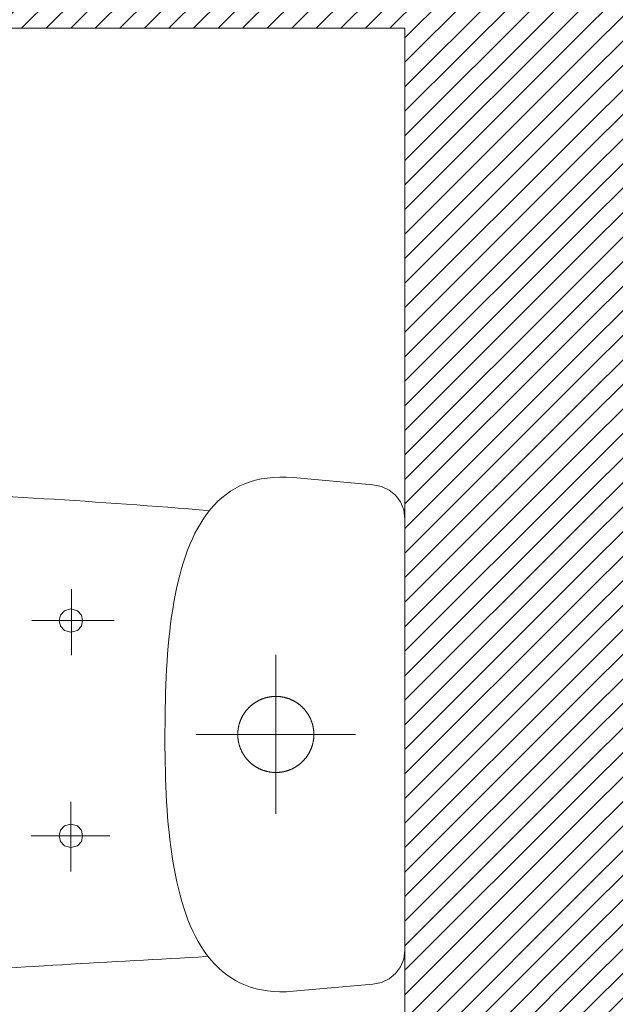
# Model space of a CAD drawing. Header units: inches. Extents: x 27484 to 71626, y -45113 to 39.
# Tile 225 of 256: x 33975 to 34018, y -22849 to -22778. Entities that reach past the tile are written whole.
import ezdxf

# ---------------------------------------------------------------- set-up
doc = ezdxf.new("R2010")
doc.units = ezdxf.units.IN
doc.header["$LTSCALE"] = 50
doc.header["$MEASUREMENT"] = 0
for name, color, linetype, lineweight in [('A-ARMATURA', 45, 'Continuous', 5), ('A-SCIANY', 5, 'Continuous', 18), ('A-ść. istn.', 8, 'Continuous', 0)]:
    doc.layers.add(name, color=color, linetype=linetype, lineweight=lineweight)
pattern_1 = [(45, (31560.1443, -34930.5661), (-0.88388348, 0.88388348), [])]

# ---------------------------------------------------------------- blocks, each defined once
blk = doc.blocks.new('A$C04280096')
at = {"layer": 'A-ARMATURA'}
for p, q in [((-161.82, -0.83), (-155.43, 0)), ((-155.43, 0), (155.43, 0)), ((155.43, 0), (161.82, -0.83)), ((-176, -11.46), (-172.25, -6.79)), ((-172.25, -6.79), (-167.48, -3.17)), ((-167.48, -3.17), (-161.82, -0.83)), ((161.82, -0.83), (167.48, -3.17)), ((167.48, -3.17), (172.25, -6.79)), ((172.25, -6.79), (176, -11.47)), ((-178.58, -16.96), (-176, -11.46)), ((176, -11.47), (178.58, -16.97)), ((-179.85, -23.06), (-178.58, -16.96)), ((178.58, -16.97), (179.85, -23.06)), ((-184.97, -80.5), (-179.85, -23.06)), ((179.85, -23.06), (184.97, -80.5)), ((0, -150.3), (0, -35.69)), ((-16.08, -70.81), (-16.31, -70.98)), ((-15.84, -70.64), (-16.08, -70.81)), ((-15.61, -70.48), (-15.84, -70.64)), ((-15.37, -70.32), (-15.61, -70.48)), ((-15.13, -70.16), (-15.37, -70.32)), ((-14.89, -70), (-15.13, -70.16)), ((-14.65, -69.84), (-14.89, -70)), ((-14.41, -69.69), (-14.65, -69.84)), ((-14.16, -69.54), (-14.41, -69.69)), ((-13.92, -69.39), (-14.16, -69.54)), ((-13.67, -69.25), (-13.92, -69.39)), ((-13.42, -69.11), (-13.67, -69.25)), ((-13.17, -68.97), (-13.42, -69.11)), ((-12.92, -68.83), (-13.17, -68.97)), ((-12.66, -68.7), (-12.92, -68.83)), ((-12.41, -68.57), (-12.66, -68.7)), ((-12.15, -68.44), (-12.41, -68.57)), ((-11.89, -68.31), (-12.15, -68.44)), ((-11.63, -68.19), (-11.89, -68.31)), ((-11.37, -68.07), (-11.63, -68.19)), ((-11.11, -67.95), (-11.37, -68.07)), ((-10.85, -67.84), (-11.11, -67.95)), ((-10.58, -67.72), (-10.85, -67.84)), ((-10.32, -67.62), (-10.58, -67.72)), ((-10.05, -67.51), (-10.32, -67.62)), ((-9.79, -67.4), (-10.05, -67.51)), ((-9.52, -67.3), (-9.79, -67.4)), ((-9.25, -67.21), (-9.52, -67.3)), ((-8.98, -67.11), (-9.25, -67.21)), ((-8.71, -67.02), (-8.98, -67.11)), ((-8.43, -66.93), (-8.71, -67.02)), ((-8.16, -66.84), (-8.43, -66.93)), ((-7.89, -66.76), (-8.16, -66.84)), ((-7.61, -66.68), (-7.89, -66.76)), ((-7.33, -66.6), (-7.61, -66.68)), ((-7.06, -66.52), (-7.33, -66.6)), ((-6.78, -66.45), (-7.06, -66.52)), ((-6.5, -66.38), (-6.78, -66.45)), ((-6.22, -66.31), (-6.5, -66.38)), ((-5.94, -66.25), (-6.22, -66.31)), ((-5.66, -66.19), (-5.94, -66.25)), ((-5.38, -66.13), (-5.66, -66.19)), ((-5.1, -66.08), (-5.38, -66.13)), ((-4.82, -66.02), (-5.1, -66.08)), ((-4.54, -65.97), (-4.82, -66.02)), ((-4.25, -65.93), (-4.54, -65.97)), ((-3.97, -65.89), (-4.25, -65.93)), ((-3.68, -65.85), (-3.97, -65.89)), ((-3.4, -65.81), (-3.68, -65.85)), ((-3.12, -65.77), (-3.4, -65.81)), ((-2.83, -65.74), (-3.12, -65.77)), ((-2.54, -65.72), (-2.83, -65.74)), ((-2.26, -65.69), (-2.54, -65.72)), ((-1.97, -65.67), (-2.26, -65.69)), ((-1.69, -65.65), (-1.97, -65.67)), ((-1.4, -65.63), (-1.69, -65.65)), ((-1.11, -65.62), (-1.4, -65.63)), ((-0.83, -65.61), (-1.11, -65.62)), ((-0.54, -65.6), (-0.83, -65.61)), ((-0.25, -65.6), (-0.54, -65.6)), ((0.03, -65.6), (-0.25, -65.6)), ((0.32, -65.6), (0.03, -65.6)), ((0.61, -65.6), (0.32, -65.6)), ((0.89, -65.61), (0.61, -65.6)), ((1.18, -65.62), (0.89, -65.61)), ((1.47, -65.64), (1.18, -65.62)), ((1.75, -65.65), (1.47, -65.64)), ((2.04, -65.67), (1.75, -65.65)), ((2.33, -65.7), (2.04, -65.67)), ((2.61, -65.72), (2.33, -65.7)), ((2.9, -65.75), (2.61, -65.72)), ((3.18, -65.78), (2.9, -65.75)), ((3.47, -65.82), (3.18, -65.78)), ((3.75, -65.86), (3.47, -65.82)), ((4.04, -65.9), (3.75, -65.86)), ((4.32, -65.94), (4.04, -65.9)), ((4.6, -65.99), (4.32, -65.94)), ((4.88, -66.04), (4.6, -65.99)), ((5.17, -66.09), (4.88, -66.04)), ((5.45, -66.14), (5.17, -66.09)), ((5.73, -66.2), (5.45, -66.14)), ((6.01, -66.26), (5.73, -66.2)), ((6.29, -66.33), (6.01, -66.26)), ((6.57, -66.4), (6.29, -66.33)), ((6.85, -66.47), (6.57, -66.4)), ((7.12, -66.54), (6.85, -66.47)), ((7.4, -66.62), (7.12, -66.54)), ((7.68, -66.69), (7.4, -66.62)), ((7.95, -66.78), (7.68, -66.69)), ((8.22, -66.86), (7.95, -66.78)), ((8.5, -66.95), (8.22, -66.86)), ((8.77, -67.04), (8.5, -66.95)), ((9.04, -67.13), (8.77, -67.04)), ((9.31, -67.23), (9.04, -67.13)), ((9.58, -67.33), (9.31, -67.23)), ((9.85, -67.43), (9.58, -67.33)), ((10.12, -67.53), (9.85, -67.43)), ((10.38, -67.64), (10.12, -67.53)), ((10.65, -67.75), (10.38, -67.64)), ((10.91, -67.86), (10.65, -67.75)), ((11.17, -67.98), (10.91, -67.86)), ((11.43, -68.1), (11.17, -67.98)), ((11.69, -68.22), (11.43, -68.1)), ((11.95, -68.34), (11.69, -68.22)), ((12.21, -68.47), (11.95, -68.34)), ((12.47, -68.6), (12.21, -68.47)), ((12.72, -68.73), (12.47, -68.6)), ((12.98, -68.86), (12.72, -68.73)), ((13.23, -69), (12.98, -68.86)), ((13.48, -69.14), (13.23, -69)), ((13.73, -69.28), (13.48, -69.14)), ((13.97, -69.43), (13.73, -69.28)), ((14.22, -69.58), (13.97, -69.43)), ((14.46, -69.73), (14.22, -69.58)), ((14.71, -69.88), (14.46, -69.73)), ((14.95, -70.03), (14.71, -69.88)), ((15.19, -70.19), (14.95, -70.03)), ((15.43, -70.35), (15.19, -70.19)), ((15.66, -70.52), (15.43, -70.35)), ((15.9, -70.68), (15.66, -70.52)), ((16.13, -70.85), (15.9, -70.68)), ((16.36, -71.02), (16.13, -70.85)), ((-22.8, -77.8), (-22.96, -78.04)), ((-22.64, -77.57), (-22.8, -77.8)), ((-22.48, -77.33), (-22.64, -77.57)), ((-22.31, -77.09), (-22.48, -77.33)), ((-22.14, -76.86), (-22.31, -77.09)), ((-21.97, -76.63), (-22.14, -76.86)), ((-21.8, -76.4), (-21.97, -76.63)), ((-21.63, -76.17), (-21.8, -76.4)), ((-21.45, -75.95), (-21.63, -76.17)), ((-21.27, -75.73), (-21.45, -75.95)), ((-21.09, -75.5), (-21.27, -75.73)), ((-20.9, -75.28), (-21.09, -75.5)), ((-20.72, -75.07), (-20.9, -75.28)), ((-20.53, -74.85), (-20.72, -75.07)), ((-20.34, -74.64), (-20.53, -74.85)), ((-20.14, -74.42), (-20.34, -74.64)), ((-19.95, -74.21), (-20.14, -74.42)), ((-19.75, -74.01), (-19.95, -74.21)), ((-19.55, -73.8), (-19.75, -74.01)), ((-19.35, -73.6), (-19.55, -73.8)), ((-19.14, -73.39), (-19.35, -73.6)), ((-18.94, -73.2), (-19.14, -73.39)), ((-18.73, -73), (-18.94, -73.2)), ((-18.52, -72.8), (-18.73, -73)), ((-18.31, -72.61), (-18.52, -72.8)), ((-18.09, -72.42), (-18.31, -72.61)), ((-17.87, -72.23), (-18.09, -72.42)), ((-17.66, -72.05), (-17.87, -72.23)), ((-17.44, -71.86), (-17.66, -72.05)), ((-17.21, -71.68), (-17.44, -71.86)), ((-16.99, -71.5), (-17.21, -71.68)), ((-16.76, -71.32), (-16.99, -71.5)), ((-16.54, -71.15), (-16.76, -71.32)), ((-16.31, -70.98), (-16.54, -71.15)), ((16.59, -71.19), (16.36, -71.02)), ((16.82, -71.37), (16.59, -71.19)), ((17.04, -71.54), (16.82, -71.37)), ((17.27, -71.72), (17.04, -71.54)), ((17.49, -71.91), (17.27, -71.72)), ((17.71, -72.09), (17.49, -71.91)), ((17.93, -72.28), (17.71, -72.09)), ((18.14, -72.46), (17.93, -72.28)), ((18.36, -72.66), (18.14, -72.46)), ((18.57, -72.85), (18.36, -72.66)), ((18.78, -73.04), (18.57, -72.85)), ((18.99, -73.24), (18.78, -73.04)), ((19.19, -73.44), (18.99, -73.24)), ((19.39, -73.64), (19.19, -73.44)), ((19.6, -73.85), (19.39, -73.64)), ((19.8, -74.05), (19.6, -73.85)), ((19.99, -74.26), (19.8, -74.05)), ((20.19, -74.47), (19.99, -74.26)), ((20.38, -74.69), (20.19, -74.47)), ((20.57, -74.9), (20.38, -74.69)), ((20.76, -75.12), (20.57, -74.9)), ((20.95, -75.33), (20.76, -75.12)), ((21.13, -75.56), (20.95, -75.33)), ((21.31, -75.78), (21.13, -75.56)), ((21.49, -76), (21.31, -75.78)), ((21.67, -76.23), (21.49, -76)), ((21.84, -76.46), (21.67, -76.23)), ((22.01, -76.69), (21.84, -76.46)), ((22.18, -76.92), (22.01, -76.69)), ((22.35, -77.15), (22.18, -76.92)), ((22.51, -77.38), (22.35, -77.15)), ((22.68, -77.62), (22.51, -77.38)), ((22.84, -77.86), (22.68, -77.62)), ((22.99, -78.1), (22.84, -77.86)), ((-185.28, -85.38), (-184.97, -80.5)), ((-26.22, -85.04), (-26.3, -85.32)), ((-26.13, -84.77), (-26.22, -85.04)), ((-26.04, -84.49), (-26.13, -84.77)), ((-25.95, -84.22), (-26.04, -84.49)), ((-25.86, -83.95), (-25.95, -84.22)), ((-25.76, -83.68), (-25.86, -83.95)), ((-25.67, -83.41), (-25.76, -83.68)), ((-25.56, -83.14), (-25.67, -83.41)), ((-25.46, -82.88), (-25.56, -83.14)), ((-25.35, -82.61), (-25.46, -82.88)), ((-25.24, -82.34), (-25.35, -82.61)), ((-25.13, -82.08), (-25.24, -82.34)), ((-25.01, -81.82), (-25.13, -82.08)), ((-24.89, -81.56), (-25.01, -81.82)), ((-24.77, -81.3), (-24.89, -81.56)), ((-24.65, -81.04), (-24.77, -81.3)), ((-24.52, -80.78), (-24.65, -81.04)), ((-24.39, -80.52), (-24.52, -80.78)), ((-24.26, -80.27), (-24.39, -80.52)), ((-24.13, -80.02), (-24.26, -80.27)), ((-23.99, -79.76), (-24.13, -80.02)), ((-23.85, -79.51), (-23.99, -79.76)), ((-23.71, -79.26), (-23.85, -79.51)), ((-23.56, -79.02), (-23.71, -79.26)), ((-23.42, -78.77), (-23.56, -79.02)), ((-23.27, -78.53), (-23.42, -78.77)), ((-23.11, -78.28), (-23.27, -78.53)), ((-22.96, -78.04), (-23.11, -78.28)), ((23.15, -78.34), (22.99, -78.1)), ((23.3, -78.58), (23.15, -78.34)), ((23.45, -78.83), (23.3, -78.58)), ((23.6, -79.08), (23.45, -78.83)), ((23.74, -79.32), (23.6, -79.08)), ((23.88, -79.57), (23.74, -79.32)), ((24.02, -79.82), (23.88, -79.57)), ((24.16, -80.08), (24.02, -79.82)), ((24.29, -80.33), (24.16, -80.08)), ((24.42, -80.58), (24.29, -80.33)), ((24.55, -80.84), (24.42, -80.58)), ((24.68, -81.1), (24.55, -80.84)), ((24.8, -81.36), (24.68, -81.1)), ((24.92, -81.62), (24.8, -81.36)), ((25.04, -81.88), (24.92, -81.62)), ((25.16, -82.14), (25.04, -81.88)), ((25.27, -82.41), (25.16, -82.14)), ((25.38, -82.67), (25.27, -82.41)), ((25.48, -82.94), (25.38, -82.67)), ((25.59, -83.21), (25.48, -82.94)), ((25.69, -83.47), (25.59, -83.21)), ((25.79, -83.74), (25.69, -83.47)), ((25.88, -84.01), (25.79, -83.74)), ((25.98, -84.29), (25.88, -84.01)), ((26.07, -84.56), (25.98, -84.29)), ((26.15, -84.83), (26.07, -84.56)), ((26.24, -85.11), (26.15, -84.83)), ((26.32, -85.38), (26.24, -85.11)), ((184.97, -80.5), (185.28, -85.44)), ((-185.34, -90.09), (-185.28, -85.38)), ((-185.15, -94.62), (-185.34, -90.09)), ((-27.38, -92.1), (-27.39, -92.38)), ((-27.37, -91.81), (-27.38, -92.1)), ((-27.36, -91.52), (-27.37, -91.81)), ((-27.34, -91.24), (-27.36, -91.52)), ((-27.32, -90.95), (-27.34, -91.24)), ((-27.3, -90.67), (-27.32, -90.95)), ((-27.27, -90.38), (-27.3, -90.67)), ((-27.24, -90.09), (-27.27, -90.38)), ((-27.21, -89.81), (-27.24, -90.09)), ((-27.18, -89.52), (-27.21, -89.81)), ((-27.14, -89.24), (-27.18, -89.52)), ((-27.1, -88.96), (-27.14, -89.24)), ((-27.05, -88.67), (-27.1, -88.96)), ((-27.01, -88.39), (-27.05, -88.67)), ((-26.96, -88.11), (-27.01, -88.39)), ((-26.9, -87.82), (-26.96, -88.11)), ((-26.85, -87.54), (-26.9, -87.82)), ((-26.79, -87.26), (-26.85, -87.54)), ((-26.73, -86.98), (-26.79, -87.26)), ((-26.66, -86.7), (-26.73, -86.98)), ((-26.6, -86.42), (-26.66, -86.7)), ((-26.53, -86.15), (-26.6, -86.42)), ((-26.45, -85.87), (-26.53, -86.15)), ((-26.38, -85.59), (-26.45, -85.87)), ((-26.3, -85.32), (-26.38, -85.59)), ((26.4, -85.66), (26.32, -85.38)), ((26.47, -85.93), (26.4, -85.66)), ((26.54, -86.21), (26.47, -85.93)), ((26.61, -86.49), (26.54, -86.21)), ((26.68, -86.77), (26.61, -86.49)), ((26.74, -87.05), (26.68, -86.77)), ((26.8, -87.33), (26.74, -87.05)), ((26.86, -87.61), (26.8, -87.33)), ((26.92, -87.89), (26.86, -87.61)), ((26.97, -88.17), (26.92, -87.89)), ((27.02, -88.46), (26.97, -88.17)), ((27.06, -88.74), (27.02, -88.46)), ((27.11, -89.02), (27.06, -88.74)), ((27.15, -89.31), (27.11, -89.02)), ((27.18, -89.59), (27.15, -89.31)), ((27.22, -89.88), (27.18, -89.59)), ((27.25, -90.16), (27.22, -89.88)), ((27.28, -90.45), (27.25, -90.16)), ((27.3, -90.73), (27.28, -90.45)), ((27.32, -91.02), (27.3, -90.73)), ((27.34, -91.3), (27.32, -91.02)), ((27.36, -91.59), (27.34, -91.3)), ((27.37, -91.88), (27.36, -91.59)), ((27.38, -92.16), (27.37, -91.88)), ((27.39, -92.45), (27.38, -92.16)), ((185.34, -90.2), (185.15, -94.79)), ((185.28, -85.44), (185.34, -90.2)), ((-184.71, -99), (-185.15, -94.62)), ((-184.04, -103.2), (-184.71, -99)), ((-57.3, -92.99), (57.3, -92.99)), ((-27.39, -92.67), (-27.4, -92.96)), ((-27.4, -92.96), (-27.39, -93.24)), ((-27.39, -92.38), (-27.39, -92.67)), ((-27.39, -93.24), (-27.39, -93.53)), ((-27.39, -93.53), (-27.38, -93.82)), ((-27.38, -93.82), (-27.37, -94.1)), ((-27.37, -94.1), (-27.36, -94.39)), ((-27.36, -94.39), (-27.34, -94.68)), ((-27.34, -94.68), (-27.32, -94.96)), ((-27.32, -94.96), (-27.3, -95.25)), ((-27.3, -95.25), (-27.28, -95.54)), ((-27.28, -95.54), (-27.25, -95.82)), ((-27.25, -95.82), (-27.22, -96.11)), ((-27.22, -96.11), (-27.18, -96.39)), ((-27.18, -96.39), (-27.15, -96.68)), ((-27.15, -96.68), (-27.11, -96.96)), ((-27.11, -96.96), (-27.06, -97.24)), ((-27.06, -97.24), (-27.02, -97.53)), ((-27.02, -97.53), (-26.97, -97.81)), ((-26.97, -97.81), (-26.92, -98.09)), ((-26.92, -98.09), (-26.86, -98.37)), ((-26.86, -98.37), (-26.8, -98.65)), ((-26.8, -98.65), (-26.74, -98.93)), ((-26.74, -98.93), (-26.68, -99.21)), ((-26.68, -99.21), (-26.61, -99.49)), ((26.6, -99.56), (26.66, -99.28)), ((26.66, -99.28), (26.73, -99)), ((26.73, -99), (26.79, -98.72)), ((26.79, -98.72), (26.85, -98.44)), ((26.85, -98.44), (26.9, -98.16)), ((26.9, -98.16), (26.96, -97.88)), ((26.96, -97.88), (27.01, -97.6)), ((27.01, -97.6), (27.05, -97.32)), ((27.05, -97.32), (27.1, -97.03)), ((27.1, -97.03), (27.14, -96.75)), ((27.14, -96.75), (27.17, -96.46)), ((27.17, -96.46), (27.21, -96.18)), ((27.21, -96.18), (27.24, -95.89)), ((27.24, -95.89), (27.27, -95.61)), ((27.27, -95.61), (27.3, -95.32)), ((27.3, -95.32), (27.32, -95.04)), ((27.32, -95.04), (27.34, -94.75)), ((27.34, -94.75), (27.36, -94.46)), ((27.36, -94.46), (27.37, -94.18)), ((27.37, -94.18), (27.38, -93.89)), ((27.38, -93.89), (27.39, -93.6)), ((27.39, -92.74), (27.39, -92.45)), ((27.4, -93.03), (27.39, -92.74)), ((27.39, -93.32), (27.4, -93.03)), ((27.39, -93.6), (27.39, -93.32)), ((27.4, -92.99), (27.4, -92.99)), ((27.4, -93.03), (27.4, -93.03)), ((184.7, -99.21), (184.02, -103.46)), ((185.15, -94.79), (184.7, -99.21)), ((-183.13, -107.25), (-184.04, -103.2)), ((-26.61, -99.49), (-26.54, -99.77)), ((-26.54, -99.77), (-26.47, -100.05)), ((-26.47, -100.05), (-26.4, -100.33)), ((-26.4, -100.33), (-26.32, -100.6)), ((-26.32, -100.6), (-26.24, -100.88)), ((-26.24, -100.88), (-26.15, -101.15)), ((-26.15, -101.15), (-26.07, -101.42)), ((-26.07, -101.42), (-25.98, -101.7)), ((-25.98, -101.7), (-25.88, -101.97)), ((-25.88, -101.97), (-25.79, -102.24)), ((-25.79, -102.24), (-25.69, -102.51)), ((-25.69, -102.51), (-25.59, -102.78)), ((-25.59, -102.78), (-25.48, -103.04)), ((-25.48, -103.04), (-25.38, -103.31)), ((-25.38, -103.31), (-25.27, -103.58)), ((-25.27, -103.58), (-25.16, -103.84)), ((-25.16, -103.84), (-25.04, -104.1)), ((-25.04, -104.1), (-24.92, -104.36)), ((-24.92, -104.36), (-24.8, -104.62)), ((-24.8, -104.62), (-24.68, -104.88)), ((-24.68, -104.88), (-24.55, -105.14)), ((-24.55, -105.14), (-24.43, -105.4)), ((-24.43, -105.4), (-24.29, -105.65)), ((-24.29, -105.65), (-24.16, -105.91)), ((-24.16, -105.91), (-24.02, -106.16)), ((-24.02, -106.16), (-23.88, -106.41)), ((23.85, -106.47), (23.99, -106.22)), ((23.99, -106.22), (24.13, -105.97)), ((24.13, -105.97), (24.26, -105.72)), ((24.26, -105.72), (24.39, -105.46)), ((24.39, -105.46), (24.52, -105.21)), ((24.52, -105.21), (24.65, -104.95)), ((24.65, -104.95), (24.77, -104.69)), ((24.77, -104.69), (24.89, -104.43)), ((24.89, -104.43), (25.01, -104.17)), ((25.01, -104.17), (25.13, -103.91)), ((25.13, -103.91), (25.24, -103.64)), ((25.24, -103.64), (25.35, -103.38)), ((25.35, -103.38), (25.46, -103.11)), ((25.46, -103.11), (25.56, -102.85)), ((25.56, -102.85), (25.66, -102.58)), ((25.66, -102.58), (25.76, -102.31)), ((25.76, -102.31), (25.86, -102.04)), ((25.86, -102.04), (25.95, -101.77)), ((25.95, -101.77), (26.04, -101.49)), ((26.04, -101.49), (26.13, -101.22)), ((26.13, -101.22), (26.22, -100.95)), ((26.22, -100.95), (26.3, -100.67)), ((26.3, -100.67), (26.38, -100.4)), ((26.38, -100.4), (26.45, -100.12)), ((26.45, -100.12), (26.53, -99.84)), ((26.53, -99.84), (26.6, -99.56)), ((184.02, -103.46), (183.1, -107.54)), ((-182, -111.14), (-183.13, -107.25)), ((-180.65, -114.88), (-182, -111.14)), ((-23.88, -106.41), (-23.74, -106.66)), ((-23.74, -106.66), (-23.6, -106.91)), ((-23.6, -106.91), (-23.45, -107.15)), ((-23.45, -107.15), (-23.3, -107.4)), ((-23.3, -107.4), (-23.15, -107.64)), ((-23.15, -107.64), (-23, -107.88)), ((-23, -107.88), (-22.84, -108.12)), ((-22.84, -108.12), (-22.68, -108.36)), ((-22.68, -108.36), (-22.52, -108.6)), ((-22.52, -108.6), (-22.35, -108.83)), ((-22.35, -108.83), (-22.18, -109.07)), ((-22.18, -109.07), (-22.01, -109.3)), ((-22.01, -109.3), (-21.84, -109.53)), ((-21.84, -109.53), (-21.67, -109.76)), ((-21.67, -109.76), (-21.49, -109.98)), ((-21.49, -109.98), (-21.31, -110.21)), ((-21.31, -110.21), (-21.13, -110.43)), ((-21.13, -110.43), (-20.95, -110.65)), ((-20.95, -110.65), (-20.76, -110.87)), ((-20.76, -110.87), (-20.57, -111.08)), ((-20.57, -111.08), (-20.38, -111.3)), ((-20.38, -111.3), (-20.19, -111.51)), ((-20.19, -111.51), (-19.99, -111.72)), ((-19.99, -111.72), (-19.8, -111.93)), ((-19.8, -111.93), (-19.6, -112.13)), ((-19.6, -112.13), (-19.4, -112.34)), ((-19.4, -112.34), (-19.19, -112.54)), ((-19.19, -112.54), (-18.99, -112.74)), ((-18.99, -112.74), (-18.78, -112.94)), ((-18.78, -112.94), (-18.57, -113.13)), ((-18.57, -113.13), (-18.36, -113.33)), ((-18.36, -113.33), (-18.14, -113.52)), ((18.09, -113.57), (18.3, -113.38)), ((18.3, -113.38), (18.52, -113.18)), ((18.52, -113.18), (18.73, -112.99)), ((18.73, -112.99), (18.94, -112.79)), ((18.94, -112.79), (19.14, -112.59)), ((19.14, -112.59), (19.35, -112.39)), ((19.35, -112.39), (19.55, -112.19)), ((19.55, -112.19), (19.75, -111.98)), ((19.75, -111.98), (19.95, -111.77)), ((19.95, -111.77), (20.14, -111.56)), ((20.14, -111.56), (20.33, -111.35)), ((20.33, -111.35), (20.53, -111.14)), ((20.53, -111.14), (20.71, -110.92)), ((20.71, -110.92), (20.9, -110.7)), ((20.9, -110.7), (21.09, -110.48)), ((21.09, -110.48), (21.27, -110.26)), ((21.27, -110.26), (21.45, -110.04)), ((21.45, -110.04), (21.62, -109.81)), ((21.62, -109.81), (21.8, -109.59)), ((21.8, -109.59), (21.97, -109.36)), ((21.97, -109.36), (22.14, -109.13)), ((22.14, -109.13), (22.31, -108.89)), ((22.31, -108.89), (22.47, -108.66)), ((22.47, -108.66), (22.64, -108.42)), ((22.64, -108.42), (22.8, -108.18)), ((22.8, -108.18), (22.96, -107.94)), ((22.96, -107.94), (23.11, -107.7)), ((23.11, -107.7), (23.26, -107.46)), ((23.26, -107.46), (23.41, -107.22)), ((23.41, -107.22), (23.56, -106.97)), ((23.56, -106.97), (23.71, -106.72)), ((23.71, -106.72), (23.85, -106.47)), ((181.95, -111.46), (180.58, -115.23)), ((183.1, -107.54), (181.95, -111.46)), ((-179.08, -118.47), (-180.65, -114.88)), ((-177.3, -121.91), (-179.08, -118.47)), ((-18.14, -113.52), (-17.93, -113.71)), ((-17.93, -113.71), (-17.71, -113.89)), ((-17.71, -113.89), (-17.49, -114.08)), ((-17.49, -114.08), (-17.27, -114.26)), ((-17.27, -114.26), (-17.04, -114.44)), ((-17.04, -114.44), (-16.82, -114.62)), ((-16.82, -114.62), (-16.59, -114.79)), ((-16.59, -114.79), (-16.36, -114.96)), ((-16.36, -114.96), (-16.13, -115.14)), ((-16.13, -115.14), (-15.9, -115.3)), ((-15.9, -115.3), (-15.66, -115.47)), ((-15.66, -115.47), (-15.43, -115.63)), ((-15.43, -115.63), (-15.19, -115.79)), ((-15.19, -115.79), (-14.95, -115.95)), ((-14.95, -115.95), (-14.71, -116.1)), ((-14.71, -116.1), (-14.47, -116.26)), ((-14.47, -116.26), (-14.22, -116.41)), ((-14.22, -116.41), (-13.98, -116.55)), ((-13.98, -116.55), (-13.73, -116.7)), ((-13.73, -116.7), (-13.48, -116.84)), ((-13.48, -116.84), (-13.23, -116.98)), ((-13.23, -116.98), (-12.98, -117.12)), ((-12.98, -117.12), (-12.72, -117.25)), ((-12.72, -117.25), (-12.47, -117.39)), ((-12.47, -117.39), (-12.21, -117.52)), ((-12.21, -117.52), (-11.96, -117.64)), ((-11.96, -117.64), (-11.7, -117.77)), ((-11.7, -117.77), (-11.44, -117.89)), ((-11.44, -117.89), (-11.18, -118.01)), ((-11.18, -118.01), (-10.91, -118.12)), ((-10.91, -118.12), (-10.65, -118.23)), ((-10.65, -118.23), (-10.38, -118.34)), ((-10.38, -118.34), (-10.12, -118.45)), ((-10.12, -118.45), (-9.85, -118.56)), ((-9.85, -118.56), (-9.58, -118.66)), ((-9.58, -118.66), (-9.31, -118.76)), ((-9.31, -118.76), (-9.04, -118.85)), ((-9.04, -118.85), (-8.77, -118.95)), ((-8.77, -118.95), (-8.5, -119.04)), ((-8.5, -119.04), (-8.23, -119.12)), ((-8.23, -119.12), (-7.95, -119.21)), ((-7.95, -119.21), (-7.68, -119.29)), ((-7.68, -119.29), (-7.4, -119.37)), ((-7.4, -119.37), (-7.13, -119.45)), ((-7.13, -119.45), (-6.85, -119.52)), ((-6.85, -119.52), (-6.57, -119.59)), ((-6.57, -119.59), (-6.29, -119.66)), ((-6.29, -119.66), (-6.01, -119.72)), ((-6.01, -119.72), (-5.73, -119.78)), ((-5.73, -119.78), (-5.45, -119.84)), ((-5.45, -119.84), (-5.17, -119.9)), ((-5.17, -119.9), (-4.89, -119.95)), ((-4.89, -119.95), (-4.6, -120)), ((-4.6, -120), (-4.32, -120.04)), ((-4.32, -120.04), (-4.04, -120.09)), ((-4.04, -120.09), (-3.75, -120.13)), ((-3.75, -120.13), (-3.47, -120.17)), ((-3.47, -120.17), (-3.18, -120.2)), ((-3.18, -120.2), (-2.9, -120.23)), ((-2.9, -120.23), (-2.61, -120.26)), ((-2.61, -120.26), (-2.33, -120.29)), ((-2.33, -120.29), (-2.04, -120.31)), ((-2.04, -120.31), (-1.76, -120.33)), ((-1.76, -120.33), (-1.47, -120.35)), ((-1.47, -120.35), (-1.18, -120.36)), ((-1.18, -120.36), (-0.9, -120.37)), ((-0.9, -120.37), (-0.61, -120.38)), ((-0.61, -120.38), (-0.32, -120.39)), ((-0.32, -120.39), (-0.04, -120.39)), ((-0.04, -120.39), (0.25, -120.39)), ((0.25, -120.39), (0.54, -120.38)), ((0.54, -120.38), (0.82, -120.38)), ((0.82, -120.38), (1.11, -120.37)), ((1.11, -120.37), (1.4, -120.35)), ((1.4, -120.35), (1.68, -120.34)), ((1.68, -120.34), (1.97, -120.32)), ((1.97, -120.32), (2.26, -120.29)), ((2.26, -120.29), (2.54, -120.27)), ((2.54, -120.27), (2.83, -120.24)), ((2.83, -120.24), (3.11, -120.21)), ((3.11, -120.21), (3.4, -120.18)), ((3.4, -120.18), (3.68, -120.14)), ((3.68, -120.14), (3.97, -120.1)), ((3.97, -120.1), (4.25, -120.06)), ((4.25, -120.06), (4.53, -120.01)), ((4.53, -120.01), (4.82, -119.96)), ((4.82, -119.96), (5.1, -119.91)), ((5.1, -119.91), (5.38, -119.85)), ((5.38, -119.85), (5.66, -119.8)), ((5.66, -119.8), (5.94, -119.74)), ((5.94, -119.74), (6.22, -119.67)), ((6.22, -119.67), (6.5, -119.61)), ((6.5, -119.61), (6.78, -119.54)), ((6.78, -119.54), (7.06, -119.46)), ((7.06, -119.46), (7.33, -119.39)), ((7.33, -119.39), (7.61, -119.31)), ((7.61, -119.31), (7.88, -119.23)), ((7.88, -119.23), (8.16, -119.15)), ((8.16, -119.15), (8.43, -119.06)), ((8.43, -119.06), (8.7, -118.97)), ((8.7, -118.97), (8.97, -118.88)), ((8.97, -118.88), (9.25, -118.78)), ((9.25, -118.78), (9.52, -118.68)), ((9.52, -118.68), (9.78, -118.58)), ((9.78, -118.58), (10.05, -118.48)), ((10.05, -118.48), (10.32, -118.37)), ((10.32, -118.37), (10.58, -118.26)), ((10.58, -118.26), (10.85, -118.15)), ((10.85, -118.15), (11.11, -118.03)), ((11.11, -118.03), (11.37, -117.92)), ((11.37, -117.92), (11.63, -117.8)), ((11.63, -117.8), (11.89, -117.67)), ((11.89, -117.67), (12.15, -117.55)), ((12.15, -117.55), (12.4, -117.42)), ((12.4, -117.42), (12.66, -117.29)), ((12.66, -117.29), (12.91, -117.15)), ((12.91, -117.15), (13.17, -117.02)), ((13.17, -117.02), (13.42, -116.88)), ((13.42, -116.88), (13.67, -116.74)), ((13.67, -116.74), (13.91, -116.59)), ((13.91, -116.59), (14.16, -116.44)), ((14.16, -116.44), (14.41, -116.3)), ((14.41, -116.3), (14.65, -116.14)), ((14.65, -116.14), (14.89, -115.99)), ((14.89, -115.99), (15.13, -115.83)), ((15.13, -115.83), (15.37, -115.67)), ((15.37, -115.67), (15.6, -115.51)), ((15.6, -115.51), (15.84, -115.34)), ((15.84, -115.34), (16.07, -115.18)), ((16.07, -115.18), (16.3, -115.01)), ((16.3, -115.01), (16.53, -114.84)), ((16.53, -114.84), (16.76, -114.66)), ((16.76, -114.66), (16.99, -114.49)), ((16.99, -114.49), (17.21, -114.31)), ((17.21, -114.31), (17.43, -114.12)), ((17.43, -114.12), (17.65, -113.94)), ((17.65, -113.94), (17.87, -113.76)), ((17.87, -113.76), (18.09, -113.57)), ((178.98, -118.84), (177.18, -122.29)), ((180.58, -115.23), (178.98, -118.84)), ((-175.32, -125.21), (-177.3, -121.91)), ((-173.14, -128.36), (-175.32, -125.21)), ((175.16, -125.6), (172.95, -128.76)), ((177.18, -122.29), (175.16, -125.6)), ((-170.76, -131.37), (-173.14, -128.36)), ((-168.2, -134.25), (-170.76, -131.37)), ((-165.45, -137), (-168.2, -134.25)), ((167.94, -134.67), (165.16, -137.41)), ((170.54, -131.78), (167.94, -134.67)), ((172.95, -128.76), (170.54, -131.78)), ((-162.53, -139.61), (-165.45, -137)), ((-159.44, -142.1), (-162.53, -139.61)), ((-159.94, -143.35), (-159.8, -141.81)), ((162.19, -140.02), (159.06, -142.51)), ((161.15, -140.85), (161.32, -142.74)), ((165.16, -137.41), (162.19, -140.02)), ((-160.46, -148.9), (-159.94, -143.35)), ((-156.18, -144.47), (-159.44, -142.1)), ((-152.76, -146.71), (-156.18, -144.47)), ((-149.19, -148.84), (-152.76, -146.71)), ((-145.47, -150.85), (-149.19, -148.84)), ((152.29, -147.1), (148.67, -149.21)), ((155.76, -144.86), (152.29, -147.1)), ((159.06, -142.51), (155.76, -144.86)), ((161.32, -142.74), (161.82, -148.3)), ((-141.61, -152.75), (-145.47, -150.85)), ((-137.6, -154.55), (-141.61, -152.75)), ((-133.47, -156.23), (-137.6, -154.55)), ((136.94, -154.87), (132.76, -156.54)), ((140.99, -153.1), (136.94, -154.87)), ((144.91, -151.21), (140.99, -153.1)), ((148.67, -149.21), (144.91, -151.21)), ((-129.21, -157.82), (-133.47, -156.23)), ((-124.83, -159.3), (-129.21, -157.82)), ((-120.34, -160.69), (-124.83, -159.3)), ((-115.74, -161.98), (-120.34, -160.69)), ((-111.03, -163.18), (-115.74, -161.98)), ((114.82, -162.2), (110.06, -163.38)), ((119.47, -160.93), (114.82, -162.2)), ((124.02, -159.56), (119.47, -160.93)), ((128.45, -158.1), (124.02, -159.56)), ((132.76, -156.54), (128.45, -158.1)), ((-106.22, -164.3), (-111.03, -163.18)), ((-101.32, -165.33), (-106.22, -164.3)), ((-96.34, -166.28), (-101.32, -165.33)), ((-91.27, -167.15), (-96.34, -166.28)), ((-86.13, -167.94), (-91.27, -167.15)), ((-80.92, -168.66), (-86.13, -167.94)), ((-75.64, -169.31), (-80.92, -168.66)), ((-70.3, -169.9), (-75.64, -169.31)), ((-64.91, -170.42), (-70.3, -169.9)), ((68.93, -169.93), (63.5, -170.43)), ((74.31, -169.36), (68.93, -169.93)), ((79.64, -168.73), (74.31, -169.36)), ((84.9, -168.03), (79.64, -168.73)), ((90.09, -167.25), (84.9, -168.03)), ((95.21, -166.41), (90.09, -167.25)), ((100.25, -165.48), (95.21, -166.41)), ((105.2, -164.47), (100.25, -165.48)), ((110.06, -163.38), (105.2, -164.47)), ((-59.47, -170.88), (-64.91, -170.42)), ((-53.99, -171.29), (-59.47, -170.88)), ((-48.48, -171.63), (-53.99, -171.29)), ((-42.93, -171.93), (-48.48, -171.63)), ((-37.36, -172.18), (-42.93, -171.93)), ((-31.76, -172.38), (-37.36, -172.18)), ((-26.15, -172.54), (-31.76, -172.38)), ((-20.54, -172.66), (-26.15, -172.54)), ((-14.92, -172.75), (-20.54, -172.66)), ((-9.3, -172.8), (-14.92, -172.75)), ((-3.69, -172.82), (-9.3, -172.8)), ((1.9, -172.81), (-3.69, -172.82)), ((7.53, -172.78), (1.9, -172.81)), ((1.9, -172.81), (1.9, -172.81)), ((13.18, -172.71), (7.53, -172.78)), ((18.82, -172.62), (13.18, -172.71)), ((24.47, -172.5), (18.82, -172.62)), ((30.11, -172.34), (24.47, -172.5)), ((35.74, -172.14), (30.11, -172.34)), ((41.35, -171.9), (35.74, -172.14)), ((46.93, -171.61), (41.35, -171.9)), ((52.49, -171.27), (46.93, -171.61)), ((58.01, -170.88), (52.49, -171.27)), ((63.5, -170.43), (58.01, -170.88)), ((-72.95, -212.51), (-72.95, -269.03)), ((82.03, -209.47), (82.03, -268.73)), ((-80.17, -235.82), (-77.06, -233.02)), ((-77.06, -233.02), (-73.01, -232.08)), ((-73.01, -232.08), (-68.97, -233.02)), ((-68.97, -233.02), (-65.86, -235.82)), ((74.8, -235.82), (77.92, -233.02)), ((77.92, -233.02), (81.96, -232.08)), ((81.96, -232.08), (86.01, -233.02)), ((86.01, -233.02), (89.12, -235.82)), ((-98.64, -240.47), (-48.47, -240.47)), ((-81.42, -240.48), (-80.17, -235.82)), ((-80.17, -245.15), (-81.42, -240.48)), ((-65.86, -235.82), (-64.61, -240.48)), ((-64.61, -240.49), (-65.86, -245.15)), ((-64.61, -240.48), (-64.61, -240.49)), ((57.18, -240.16), (104.61, -240.16)), ((73.56, -240.48), (74.8, -235.82)), ((74.8, -245.15), (73.56, -240.48)), ((89.12, -235.82), (90.37, -240.48)), ((90.37, -240.49), (89.12, -245.15)), ((90.37, -240.48), (90.37, -240.49)), ((-77.06, -247.95), (-80.17, -245.15)), ((-73.01, -248.89), (-77.06, -247.95)), ((-68.97, -247.95), (-73.01, -248.89)), ((-65.86, -245.15), (-68.97, -247.95)), ((77.92, -247.95), (74.8, -245.15)), ((81.96, -248.89), (77.92, -247.95)), ((86, -247.95), (81.96, -248.89)), ((89.12, -245.15), (86, -247.95))]:
    blk.add_line(p, q, dxfattribs=at)
at = {"layer": 'A-ARMATURA', "linetype": 'Continuous'}
for centre, radius, start, end in [((-8576.26, 264.4), 8425.94, 355.762455, 357.188478), ((-5010.96, -574.67), 5190.32, 2.07305, 4.71198)]:
    blk.add_arc(centre, radius, start, end, dxfattribs=at)

msp = doc.modelspace()

# ---------------------------------------------------------------- hatches: boundary and pattern name
at = {"layer": 'A-ść. istn.', "ltscale": 0.1}
h = msp.add_hatch(dxfattribs=at)
h.set_pattern_fill('ANSI31', color=256, scale=10)
h.set_pattern_definition(pattern_1)
h.paths.add_polyline_path([(34039.48246, -22741.96968), (34014.98246, -22741.96968), (34014.98246, -22747.96968), (34033.48246, -22747.96968), (34033.48246, -22766.46968), (34039.48246, -22766.46968)])
h.paths.add_polyline_path([(34033.48246, -22747.96968), (34014.98246, -22747.96968), (34014.98246, -22753.96968), (34027.48246, -22753.96968), (34027.48246, -22766.46968), (34033.48246, -22766.46968)], flags=17)
h.paths.add_polyline_path([(34027.48246, -22753.96968), (34014.98246, -22753.96968), (34014.98246, -22766.46968), (34027.48246, -22766.46968)], flags=16)
h.paths.add_polyline_path([(34027.48246, -22766.46968), (34014.98246, -22766.46968), (34014.98246, -22896.46968), (34142.48246, -22896.46968), (34142.48246, -22883.96968), (34027.48246, -22883.96968)])
h.paths.add_polyline_path([(34033.48246, -22766.46968), (34027.48246, -22766.46968), (34027.48246, -22883.96968), (34142.48246, -22883.96968), (34142.48246, -22883.96968), (34144.48246, -22883.96968), (34144.48246, -22877.96968), (34033.48246, -22877.96968)])
h.paths.add_polyline_path([(34039.48246, -22766.46968), (34033.48246, -22766.46968), (34033.48246, -22877.96968), (34144.48246, -22877.96968), (34144.48246, -22871.96968), (34039.48246, -22871.96968)], flags=17)
h = msp.add_hatch(dxfattribs=at)
h.set_pattern_fill('ANSI31', color=256, scale=10)
h.set_pattern_definition(pattern_1)
h.paths.add_polyline_path([(34014.98246, -22766.46968), (33927.36419, -22766.46968), (33927.36419, -22778.96968), (34002.48246, -22778.96968), (34002.48246, -22880.96968), (33949.48246, -22880.96968), (33949.48246, -22892.96968), (34002.48246, -22892.96968), (34002.48246, -22896.46968), (34014.98246, -22896.46968)])

# ---------------------------------------------------------------- linework, layer by layer
at = {"layer": 'A-SCIANY', "ltscale": 3}
for p in [(33842.48246, -22778.96968), (34002.48246, -22880.96968)]:
    msp.add_line(p, (34002.48246, -22778.96968), dxfattribs=at)

# ---------------------------------------------------------------- block references
at = {"layer": 'A-ARMATURA', "lineweight": -3, "xscale": -0.09999999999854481, "yscale": 0.09999999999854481, "zscale": 0.09999999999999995, "rotation": 270}
msp.add_blockref('A$C04280096', (34002.48246, -22829.83974), dxfattribs=at)

doc.saveas('drawing.dxf')
